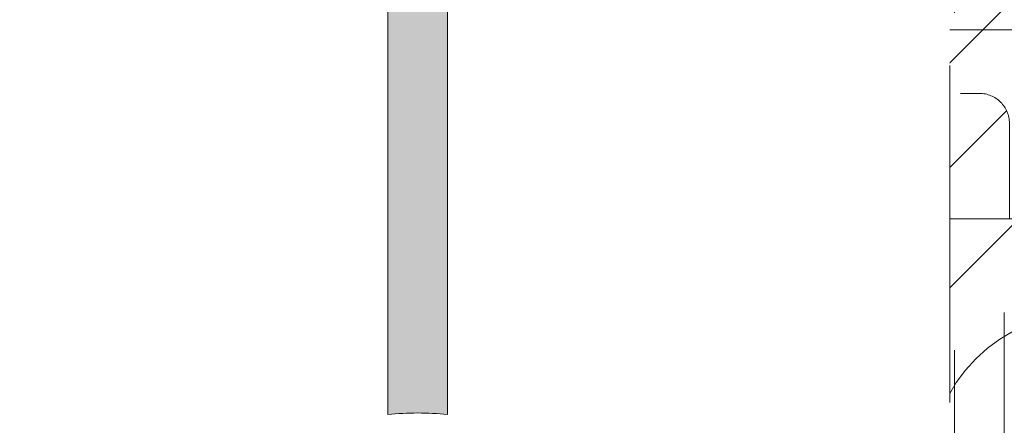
# Model space of a CAD drawing. Header units: inches. Extents: x -416 to -272, y -73 to 47.
# Tile 95 of 206: x -354.29 to -350.39, y -3.86 to -2.25. Entities that reach past the tile are written whole.
import ezdxf

# ---------------------------------------------------------------- set-up
doc = ezdxf.new("R2010")
doc.units = ezdxf.units.IN
doc.header["$LTSCALE"] = 32
doc.header["$MEASUREMENT"] = 0
doc.header["$PDMODE"] = 1
doc.header["$PDSIZE"] = -2
doc.linetypes.add('Dash Style-1', pattern=[0.083328, 0.041656, -0.041672])
for name, color, linetype, lineweight in [('Black', 7, 'Continuous', 18), ('DashLine', 7, 'Continuous', 13), ('DashLineFill', 7, 'Dash Style-1', 13), ('Drawing', 7, 'Continuous', 18), ('Leg_Locator', 7, 'Continuous', 13), ('Metal-Black', 7, 'Continuous', 18), ('Metal-DeskStructure', 7, 'Continuous', 13), ('None', 7, 'Continuous', 18), ('SolidLine', 7, 'Continuous', 15), ('Wood_1-H', 7, 'Continuous', 13)]:
    doc.layers.add(name, color=color, linetype=linetype, lineweight=lineweight)
pattern_1 = [(45, (0, 0), (-1.613, 1.9357), []), (45, (-1.0608, 1.0608), (-0.472346, 0.41676), [])]

# ---------------------------------------------------------------- blocks, each defined once
blk = doc.blocks.new('1BRPFY-Leg_Plate (2D)')
at = {"layer": 'DashLineFill', "linetype": 'Continuous', "lineweight": 13}
h = blk.add_hatch(dxfattribs=at)
h.set_pattern_fill('Steel', color=253, style=0, pattern_type=2)
h.set_pattern_definition(pattern_1)
edge = h.paths.add_edge_path()
edge.add_arc((-1.7047, 1.7047), 0.126, 90, 180, ccw=False)
edge.add_line((-1.7047, 1.8307), (1.7047, 1.8307))
edge.add_arc((1.7047, 1.7047), 0.126, 0, 90, ccw=False)
edge.add_line((1.8307, 1.7047), (1.8307, -1.7047))
edge.add_arc((1.7047, -1.7047), 0.126, -90, 0, ccw=False)
edge.add_line((1.7047, -1.8307), (-1.7047, -1.8307))
edge.add_arc((-1.7047, -1.7047), 0.126, 180, 270, ccw=False)
edge.add_line((-1.8307, -1.7047), (-1.8307, 1.7047))
at = {"layer": 'DashLineFill', "flags": 128}
blk.add_lwpolyline([(-1.8307, 1.7047, -0.414214), (-1.7047, 1.8307), (1.7047, 1.8307, -0.414214), (1.8307, 1.7047), (1.8307, -1.7047, -0.414214), (1.7047, -1.8307), (-1.7047, -1.8307, -0.414214), (-1.8307, -1.7047)], format="xyb", close=True, dxfattribs=at)
at = {"layer": 'SolidLine', "flags": 128}
for points in [[(-1.1251, -1.3264), (-1.1304, -1.3413), (-1.1372, -1.3556), (-1.1453, -1.3692), (-1.1548, -1.3819), (-1.1654, -1.3937), (-1.1771, -1.4043), (-1.1898, -1.4137), (-1.2034, -1.4219), (-1.2178, -1.4287), (-1.2327, -1.434), (-1.248, -1.4378), (-1.2637, -1.4402), (-1.2795, -1.4409), (-1.2953, -1.4402), (-1.311, -1.4378), (-1.3264, -1.434), (-1.3413, -1.4287), (-1.3556, -1.4219), (-1.3692, -1.4137), (-1.3819, -1.4043), (-1.3937, -1.3937), (-1.4043, -1.3819), (-1.4137, -1.3692), (-1.4219, -1.3556), (-1.4287, -1.3413), (-1.434, -1.3264)], [(1.434, -1.3264), (1.4287, -1.3413), (1.4219, -1.3556), (1.4137, -1.3692), (1.4043, -1.3819), (1.3937, -1.3937), (1.3819, -1.4043), (1.3692, -1.4137), (1.3556, -1.4219), (1.3413, -1.4287), (1.3264, -1.434), (1.311, -1.4378), (1.2953, -1.4402), (1.2795, -1.4409), (1.2637, -1.4402), (1.248, -1.4378), (1.2327, -1.434), (1.2178, -1.4287), (1.2034, -1.4219), (1.1898, -1.4137), (1.1771, -1.4043), (1.1654, -1.3937), (1.1548, -1.3819), (1.1453, -1.3692), (1.1372, -1.3556), (1.1304, -1.3413), (1.1251, -1.3264)]]:
    blk.add_lwpolyline(points, dxfattribs=at)
blk = doc.blocks.new('1BP8DW-Leveler (2D)')
at = {"layer": 'DashLine', "flags": 128}
for points in [[(0.625, 0), (0.622, -0.0613), (0.613, -0.1219), (0.5981, -0.1814), (0.5774, -0.2392), (0.5512, -0.2946), (0.5197, -0.3472), (0.4831, -0.3965), (0.4419, -0.4419), (0.3965, -0.4831), (0.3472, -0.5197), (0.2946, -0.5512), (0.2392, -0.5774), (0.1814, -0.5981), (0.1219, -0.613), (0.0613, -0.622), (0, -0.625), (-0.0613, -0.622), (-0.1219, -0.613), (-0.1814, -0.5981), (-0.2392, -0.5774), (-0.2946, -0.5512), (-0.3472, -0.5197), (-0.3965, -0.4831), (-0.4419, -0.4419), (-0.4831, -0.3965), (-0.5197, -0.3472), (-0.5512, -0.2946), (-0.5774, -0.2392), (-0.5981, -0.1814), (-0.613, -0.1219), (-0.622, -0.0613), (-0.625, 0), (-0.622, 0.0613), (-0.613, 0.1219), (-0.5981, 0.1814), (-0.5774, 0.2392), (-0.5512, 0.2946), (-0.5197, 0.3472), (-0.4831, 0.3965), (-0.4419, 0.4419), (-0.3965, 0.4831), (-0.3472, 0.5197), (-0.2946, 0.5512), (-0.2392, 0.5774), (-0.1814, 0.5981), (-0.1219, 0.613), (-0.0613, 0.622), (0, 0.625), (0.0613, 0.622), (0.1219, 0.613), (0.1814, 0.5981), (0.2392, 0.5774), (0.2946, 0.5512), (0.3472, 0.5197), (0.3965, 0.4831), (0.4419, 0.4419), (0.4831, 0.3965), (0.5197, 0.3472), (0.5512, 0.2946), (0.5774, 0.2392), (0.5981, 0.1814), (0.613, 0.1219), (0.622, 0.0613)], [(0, 0.1562), (0.0153, 0.1555), (0.0305, 0.1532), (0.0454, 0.1495), (0.0598, 0.1444), (0.0737, 0.1378), (0.0868, 0.1299), (0.0991, 0.1208), (0.1105, 0.1105), (0.1208, 0.0991), (0.1299, 0.0868), (0.1378, 0.0737), (0.1444, 0.0598), (0.1495, 0.0454), (0.1532, 0.0305), (0.1555, 0.0153), (0.1562, 0), (0.1555, -0.0153), (0.1532, -0.0305), (0.1495, -0.0454), (0.1444, -0.0598), (0.1378, -0.0737), (0.1299, -0.0868), (0.1208, -0.0991), (0.1105, -0.1105), (0.0991, -0.1208), (0.0868, -0.1299), (0.0737, -0.1378), (0.0598, -0.1444), (0.0454, -0.1495), (0.0305, -0.1532), (0.0153, -0.1555), (0, -0.1562), (-0.0153, -0.1555), (-0.0305, -0.1532), (-0.0454, -0.1495), (-0.0598, -0.1444), (-0.0737, -0.1378), (-0.0868, -0.1299), (-0.0991, -0.1208), (-0.1105, -0.1105), (-0.1208, -0.0991), (-0.1299, -0.0868), (-0.1378, -0.0737), (-0.1444, -0.0598), (-0.1495, -0.0454), (-0.1532, -0.0305), (-0.1555, -0.0153), (-0.1562, 0), (-0.1555, 0.0153), (-0.1532, 0.0305), (-0.1495, 0.0454), (-0.1444, 0.0598), (-0.1378, 0.0737), (-0.1299, 0.0868), (-0.1208, 0.0991), (-0.1105, 0.1105), (-0.0991, 0.1208), (-0.0868, 0.1299), (-0.0737, 0.1378), (-0.0598, 0.1444), (-0.0454, 0.1495), (-0.0305, 0.1532), (-0.0153, 0.1555)], [(0, 0.0937), (-0.0812, 0.0469), (-0.0812, -0.0469), (0, -0.0938), (0.0812, -0.0469), (0.0812, 0.0469)]]:
    blk.add_lwpolyline(points, close=True, dxfattribs=at)
blk = doc.blocks.new('1BRPX8-Util_Bkt_Lg-F (2D)')
at = {"layer": 'DashLineFill', "linetype": 'Continuous', "lineweight": 13}
h = blk.add_hatch(dxfattribs=at)
h.set_pattern_fill('Steel', color=253, style=0, pattern_type=2)
h.set_pattern_definition(pattern_1)
edge = h.paths.add_edge_path()
edge.add_line((-4.4685, 7.5394), (-2.4213, 7.5394))
edge.add_line((-2.4213, 7.5394), (-2.4213, 7.9173))
edge.add_arc((-2.3031, 7.9173), 0.1181, 90, 180, ccw=False)
edge.add_line((-2.3031, 8.0354), (2.3031, 8.0354))
edge.add_arc((2.3031, 7.9173), 0.1181, 0, 90, ccw=False)
edge.add_line((2.4213, 7.9173), (2.4213, 7.5394))
edge.add_line((2.4213, 7.5394), (4.4685, 7.5394))
edge.add_line((4.4685, 7.5394), (4.4685, 7.4055))
edge.add_line((4.4685, 7.4055), (3.1299, 7.4055))
edge.add_line((3.1299, 7.4055), (3.1299, -2.0118))
edge.add_line((3.1299, -2.0118), (4.4685, -2.0118))
edge.add_line((4.4685, -2.0118), (4.4685, -2.1457))
edge.add_line((4.4685, -2.1457), (2.4213, -2.1457))
edge.add_line((2.4213, -2.1457), (2.4213, -2.5236))
edge.add_arc((2.3031, -2.5236), 0.1181, 270, 360, ccw=False)
edge.add_line((2.3031, -2.6417), (-2.3031, -2.6417))
edge.add_arc((-2.3031, -2.5236), 0.1181, 180, 270, ccw=False)
edge.add_line((-2.4213, -2.5236), (-2.4213, -2.1457))
edge.add_line((-2.4213, -2.1457), (-4.4685, -2.1457))
edge.add_line((-4.4685, -2.1457), (-4.4685, -2.0118))
edge.add_line((-4.4685, -2.0118), (-3.1299, -2.0118))
edge.add_line((-3.1299, -2.0118), (-3.1299, 7.4055))
edge.add_line((-3.1299, 7.4055), (-4.4685, 7.4055))
edge.add_line((-4.4685, 7.4055), (-4.4685, 7.5394))
at = {"layer": 'DashLineFill', "flags": 128}
blk.add_lwpolyline([(-4.4685, 7.5394), (-2.4213, 7.5394), (-2.4213, 7.9173, -0.414214), (-2.3031, 8.0354), (2.3031, 8.0354, -0.414214), (2.4213, 7.9173), (2.4213, 7.5394), (4.4685, 7.5394), (4.4685, 7.4055), (3.1299, 7.4055), (3.1299, -2.0118), (4.4685, -2.0118), (4.4685, -2.1457), (2.4213, -2.1457), (2.4213, -2.5236, -0.414214), (2.3031, -2.6417), (-2.3031, -2.6417, -0.414214), (-2.4213, -2.5236), (-2.4213, -2.1457), (-4.4685, -2.1457), (-4.4685, -2.0118), (-3.1299, -2.0118), (-3.1299, 7.4055), (-4.4685, 7.4055)], format="xyb", close=True, dxfattribs=at)
at = {"layer": 'SolidLine', "flags": 128}
for points in [[(-1.1566, -1.3208), (-1.1608, -1.3326), (-1.1662, -1.344), (-1.1727, -1.3549), (-1.1802, -1.365), (-1.1887, -1.3743), (-1.198, -1.3828), (-1.2081, -1.3903), (-1.219, -1.3968), (-1.2304, -1.4022), (-1.2422, -1.4064), (-1.2545, -1.4095), (-1.2669, -1.4113), (-1.2795, -1.412), (-1.2921, -1.4113), (-1.3046, -1.4095), (-1.3168, -1.4064), (-1.3287, -1.4022), (-1.3401, -1.3968), (-1.3509, -1.3903), (-1.361, -1.3828), (-1.3704, -1.3743), (-1.3789, -1.365), (-1.3864, -1.3549), (-1.3929, -1.344), (-1.3982, -1.3326), (-1.4025, -1.3208)], [(1.4025, -1.3208), (1.3982, -1.3326), (1.3929, -1.344), (1.3864, -1.3549), (1.3789, -1.365), (1.3704, -1.3743), (1.361, -1.3828), (1.3509, -1.3903), (1.3401, -1.3968), (1.3287, -1.4022), (1.3168, -1.4064), (1.3046, -1.4095), (1.2921, -1.4113), (1.2795, -1.412), (1.2669, -1.4113), (1.2545, -1.4095), (1.2422, -1.4064), (1.2304, -1.4022), (1.219, -1.3968), (1.2081, -1.3903), (1.198, -1.3828), (1.1887, -1.3743), (1.1802, -1.365), (1.1727, -1.3549), (1.1662, -1.344), (1.1608, -1.3326), (1.1566, -1.3208)]]:
    blk.add_lwpolyline(points, dxfattribs=at)
at = {"layer": 'Metal-Black', "color": 7}
blk.add_blockref('1BP8DW-Leveler (2D)', (-2.7308, -1.1507), dxfattribs=at)
blk = doc.blocks.new('Slate-LegBrace (2D)')
at = {"layer": 'DashLineFill', "linetype": 'Continuous', "lineweight": 13}
h = blk.add_hatch(dxfattribs=at)
h.set_pattern_fill('Steel', color=253, style=0, pattern_type=2)
h.set_pattern_definition(pattern_1)
edge = h.paths.add_edge_path()
edge.add_line((-2.1996, -0.1352), (-1.3748, -0.1352))
edge.add_arc((0, -0.0136), 1.3801, 185.0546, 354.9454)
edge.add_line((1.3748, -0.1352), (2.1997, -0.1352))
edge.add_arc((0.0001, -0.0171), 2.2028, 183.0731, 356.9269, ccw=False)
h = blk.add_hatch(dxfattribs=at)
h.set_pattern_fill('Steel', color=253, style=0, pattern_type=2)
h.set_pattern_definition(pattern_1)
edge = h.paths.add_edge_path()
edge.add_line((2.1917, -0.2375), (1.4637, -0.2375))
edge.add_arc((-0.0001, -0.017), 1.4803, 188.5653, 351.4347, ccw=False)
edge.add_line((-1.4639, -0.2375), (-2.1918, -0.2375))
edge.add_line((-2.1918, -0.2375), (-2.1997, -0.1352))
edge.add_line((-2.1997, -0.1352), (-1.3748, -0.1352))
edge.add_arc((0, -0.0136), 1.3801, 185.0546, 354.9454)
edge.add_line((1.3748, -0.1352), (2.1996, -0.1352))
edge.add_line((2.1996, -0.1352), (2.1917, -0.2375))
h = blk.add_hatch(dxfattribs=at)
h.set_pattern_fill('Steel', color=253, style=0, pattern_type=2)
h.set_pattern_definition(pattern_1)
h.paths.add_polyline_path([(-0.6866, -1.8192), (-0.6783, -1.8196), (-0.6701, -1.8209), (-0.6621, -1.8229), (-0.6542, -1.8257), (-0.6467, -1.8292), (-0.6396, -1.8335), (-0.6329, -1.8384), (-0.6268, -1.844), (-0.6212, -1.8502), (-0.6163, -1.8568), (-0.612, -1.864), (-0.6084, -1.8715), (-0.6056, -1.8793), (-0.6036, -1.8874), (-0.6024, -1.8956), (-0.602, -1.9039), (-0.6024, -1.9122), (-0.6036, -1.9204), (-0.6056, -1.9284), (-0.6084, -1.9363), (-0.612, -1.9438), (-0.6163, -1.9509), (-0.6212, -1.9576), (-0.6268, -1.9637), (-0.6329, -1.9693), (-0.6396, -1.9742), (-0.6467, -1.9785), (-0.6542, -1.9821), (-0.6621, -1.9849), (-0.6701, -1.9869), (-0.6783, -1.9881), (-0.6866, -1.9885), (-0.6949, -1.9881), (-0.7032, -1.9869), (-0.7112, -1.9849), (-0.719, -1.9821), (-0.7265, -1.9785), (-0.7337, -1.9742), (-0.7403, -1.9693), (-0.7465, -1.9637), (-0.7521, -1.9576), (-0.757, -1.9509), (-0.7613, -1.9438), (-0.7648, -1.9363), (-0.7676, -1.9284), (-0.7697, -1.9204), (-0.7709, -1.9122), (-0.7713, -1.9039), (-0.7709, -1.8956), (-0.7697, -1.8874), (-0.7676, -1.8793), (-0.7648, -1.8715), (-0.7613, -1.864), (-0.757, -1.8568), (-0.7521, -1.8502), (-0.7465, -1.844), (-0.7403, -1.8384), (-0.7337, -1.8335), (-0.7265, -1.8292), (-0.719, -1.8257), (-0.7112, -1.8229), (-0.7032, -1.8209), (-0.6949, -1.8196)])
h = blk.add_hatch(dxfattribs=at)
h.set_pattern_fill('Steel', color=253, style=0, pattern_type=2)
h.set_pattern_definition(pattern_1)
h.paths.add_polyline_path([(0.6865, -1.8192), (0.6948, -1.8196), (0.7031, -1.8208), (0.7111, -1.8228), (0.7189, -1.8256), (0.7265, -1.8292), (0.7336, -1.8334), (0.7403, -1.8384), (0.7464, -1.844), (0.752, -1.8501), (0.757, -1.8568), (0.7612, -1.8639), (0.7648, -1.8714), (0.7676, -1.8792), (0.7696, -1.8873), (0.7709, -1.8955), (0.7713, -1.9038), (0.7709, -1.9121), (0.7697, -1.9203), (0.7677, -1.9284), (0.7649, -1.9362), (0.7613, -1.9437), (0.7571, -1.9508), (0.7521, -1.9575), (0.7466, -1.9637), (0.7404, -1.9692), (0.7337, -1.9742), (0.7266, -1.9785), (0.7191, -1.982), (0.7113, -1.9848), (0.7032, -1.9869), (0.695, -1.9881), (0.6867, -1.9885), (0.6784, -1.9881), (0.6702, -1.9869), (0.6622, -1.9849), (0.6543, -1.9821), (0.6468, -1.9786), (0.6397, -1.9743), (0.633, -1.9694), (0.6268, -1.9638), (0.6213, -1.9576), (0.6163, -1.951), (0.612, -1.9438), (0.6085, -1.9363), (0.6057, -1.9285), (0.6036, -1.9205), (0.6024, -1.9123), (0.602, -1.904), (0.6024, -1.8957), (0.6036, -1.8874), (0.6056, -1.8794), (0.6084, -1.8716), (0.6119, -1.864), (0.6162, -1.8569), (0.6212, -1.8502), (0.6267, -1.8441), (0.6329, -1.8385), (0.6395, -1.8335), (0.6467, -1.8293), (0.6542, -1.8257), (0.662, -1.8229), (0.67, -1.8209), (0.6783, -1.8196)])
at = {"layer": 'DashLineFill', "flags": 128}
for points in [[(2.1917, -0.2375), (1.4637, -0.2375, -0.860663), (-1.4639, -0.2375), (-2.1918, -0.2375), (-2.1997, -0.1352), (-1.3748, -0.1352, 0.915455), (1.3748, -0.1352), (2.1996, -0.1352)], [(-2.1996, -0.1352), (-1.3748, -0.1352, 0.915455), (1.3748, -0.1352), (2.1997, -0.1352, -0.947752)]]:
    blk.add_lwpolyline(points, format="xyb", close=True, dxfattribs=at)
for points in [[(-0.6866, -1.8192), (-0.6783, -1.8196), (-0.6701, -1.8209), (-0.6621, -1.8229), (-0.6542, -1.8257), (-0.6467, -1.8292), (-0.6396, -1.8335), (-0.6329, -1.8384), (-0.6268, -1.844), (-0.6212, -1.8502), (-0.6163, -1.8568), (-0.612, -1.864), (-0.6084, -1.8715), (-0.6056, -1.8793), (-0.6036, -1.8874), (-0.6024, -1.8956), (-0.602, -1.9039), (-0.6024, -1.9122), (-0.6036, -1.9204), (-0.6056, -1.9284), (-0.6084, -1.9363), (-0.612, -1.9438), (-0.6163, -1.9509), (-0.6212, -1.9576), (-0.6268, -1.9637), (-0.6329, -1.9693), (-0.6396, -1.9742), (-0.6467, -1.9785), (-0.6542, -1.9821), (-0.6621, -1.9849), (-0.6701, -1.9869), (-0.6783, -1.9881), (-0.6866, -1.9885), (-0.6949, -1.9881), (-0.7032, -1.9869), (-0.7112, -1.9849), (-0.719, -1.9821), (-0.7265, -1.9785), (-0.7337, -1.9742), (-0.7403, -1.9693), (-0.7465, -1.9637), (-0.7521, -1.9576), (-0.757, -1.9509), (-0.7613, -1.9438), (-0.7648, -1.9363), (-0.7676, -1.9284), (-0.7697, -1.9204), (-0.7709, -1.9122), (-0.7713, -1.9039), (-0.7709, -1.8956), (-0.7697, -1.8874), (-0.7676, -1.8793), (-0.7648, -1.8715), (-0.7613, -1.864), (-0.757, -1.8568), (-0.7521, -1.8502), (-0.7465, -1.844), (-0.7403, -1.8384), (-0.7337, -1.8335), (-0.7265, -1.8292), (-0.719, -1.8257), (-0.7112, -1.8229), (-0.7032, -1.8209), (-0.6949, -1.8196)], [(0.6865, -1.8192), (0.6948, -1.8196), (0.7031, -1.8208), (0.7111, -1.8228), (0.7189, -1.8256), (0.7265, -1.8292), (0.7336, -1.8334), (0.7403, -1.8384), (0.7464, -1.844), (0.752, -1.8501), (0.757, -1.8568), (0.7612, -1.8639), (0.7648, -1.8714), (0.7676, -1.8792), (0.7696, -1.8873), (0.7709, -1.8955), (0.7713, -1.9038), (0.7709, -1.9121), (0.7697, -1.9203), (0.7677, -1.9284), (0.7649, -1.9362), (0.7613, -1.9437), (0.7571, -1.9508), (0.7521, -1.9575), (0.7466, -1.9637), (0.7404, -1.9692), (0.7337, -1.9742), (0.7266, -1.9785), (0.7191, -1.982), (0.7113, -1.9848), (0.7032, -1.9869), (0.695, -1.9881), (0.6867, -1.9885), (0.6784, -1.9881), (0.6702, -1.9869), (0.6622, -1.9849), (0.6543, -1.9821), (0.6468, -1.9786), (0.6397, -1.9743), (0.633, -1.9694), (0.6268, -1.9638), (0.6213, -1.9576), (0.6163, -1.951), (0.612, -1.9438), (0.6085, -1.9363), (0.6057, -1.9285), (0.6036, -1.9205), (0.6024, -1.9123), (0.602, -1.904), (0.6024, -1.8957), (0.6036, -1.8874), (0.6056, -1.8794), (0.6084, -1.8716), (0.6119, -1.864), (0.6162, -1.8569), (0.6212, -1.8502), (0.6267, -1.8441), (0.6329, -1.8385), (0.6395, -1.8335), (0.6467, -1.8293), (0.6542, -1.8257), (0.662, -1.8229), (0.67, -1.8209), (0.6783, -1.8196)]]:
    blk.add_lwpolyline(points, close=True, dxfattribs=at)
blk = doc.blocks.new('TLLegSleeve (2D)')
at = {"layer": 'DashLineFill', "linetype": 'Continuous', "lineweight": 13}
h = blk.add_hatch(dxfattribs=at)
h.set_pattern_fill('Steel', color=253, style=0, pattern_type=2)
h.set_pattern_definition(pattern_1)
edge = h.paths.add_edge_path()
edge.add_line((1.0827, 1.4023), (1.0827, 2.9134))
edge.add_arc((0, 2.9134), 1.0827, 0, 180)
edge.add_line((-1.0827, 2.9134), (-1.0827, 1.4023))
edge.add_arc((0, 0), 1.7717, 127.6699, 412.3301)
edge.add_line((1.0827, 1.4023), (1.0827, 1.4023))
edge = h.paths.add_edge_path()
edge.add_arc((0, 2.9134), 0.748, 0, 180, ccw=False)
edge.add_arc((0, 2.9134), 0.748, 180, 360, ccw=False)
edge = h.paths.add_edge_path()
edge.add_arc((0, 0), 1.437, 0, 180, ccw=False)
edge.add_arc((0, 0), 1.437, 180, 360, ccw=False)
at = {"layer": 'DashLine', "color": 8, "flags": 128}
blk.add_lwpolyline([(1.049, -1.2782), (0.9187, -1.3749), (0.7795, -1.4583), (0.6328, -1.5277), (0.48, -1.5823), (0.3226, -1.6218), (0.1621, -1.6456), (0, -1.6535), (-0.1621, -1.6456), (-0.3226, -1.6218), (-0.48, -1.5823), (-0.6328, -1.5277), (-0.7795, -1.4583), (-0.9187, -1.3749), (-1.049, -1.2782)], dxfattribs=at)
at = {"layer": 'DashLineFill', "flags": 128}
for points in [[(1.0827, 1.4023), (1.0827, 2.9134, 1), (-1.0827, 2.9134), (-1.0827, 1.4023, 2.931619), (1.0827, 1.4023)], [(-1.437, 0, -1), (1.437, 0, -1)]]:
    blk.add_lwpolyline(points, format="xyb", close=True, dxfattribs=at)
blk = doc.blocks.new('Group-97')
at = {"layer": 'DashLine', "flags": 128}
blk.add_lwpolyline([(0.7874, -10.4528), (17.687, -10.4528), (17.687, -11.2008), (0.7874, -11.2008)], close=True, dxfattribs=at)
at = {"layer": 'SolidLine', "flags": 128}
blk.add_lwpolyline([(0.7874, -0.7677), (71.2598, -0.7677), (71.2598, -11.2008), (0.7874, -11.2008)], close=True, dxfattribs=at)
blk.add_lwpolyline([(7.3425, -8.3071, -0.414214), (9.0551, -6.5945, -0.414214), (10.7677, -8.3071, -0.414214), (9.0551, -10.0197, -0.414214)], format="xyb", close=True, dxfattribs=at)
at = {"layer": 'Wood_1-H', "color": 7}
for name in ['1BRPX8-Util_Bkt_Lg-F (2D)', 'TLLegSleeve (2D)', 'Slate-LegBrace (2D)', '1BRPFY-Leg_Plate (2D)']:
    blk.add_blockref(name, (9.0551, -8.3071), dxfattribs=at)
blk = doc.blocks.new('TL14_lower_leg (2D)')
at = {"layer": 'DashLine', "flags": 128}
blk.add_lwpolyline([(0.4, -1.3186), (0.2688, -1.3515), (0.1351, -1.3713), (0, -1.378), (-0.1351, -1.3713), (-0.2688, -1.3515), (-0.4, -1.3186)], dxfattribs=at)
blk = doc.blocks.new('Group-50')
at = {"layer": 'DashLineFill', "linetype": 'Continuous', "lineweight": 13}
h = blk.add_hatch(dxfattribs=at)
h.set_pattern_fill('Steel', color=253, style=0, pattern_type=2)
h.set_pattern_definition(pattern_1)
h.paths.add_polyline_path([(-2.0669, 1.3976), (2.0669, 1.3976), (2.0669, 0.1378), (2.1063, 0.1378), (2.1063, -0.1378), (2.0669, -0.1378), (2.0669, -5.2756), (2.1063, -5.2756), (2.1063, -5.5512), (2.0669, -5.5512), (2.0669, -5.8268), (-2.0669, -5.8268), (-2.0669, -5.5512), (-2.1063, -5.5512), (-2.1063, -5.2756), (-2.0669, -5.2756), (-2.0669, -0.1378), (-2.1063, -0.1378), (-2.1063, 0.1378), (-2.0669, 0.1378)])
at = {"layer": 'DashLineFill', "flags": 128}
blk.add_lwpolyline([(-2.0669, 1.3976), (2.0669, 1.3976), (2.0669, 0.1378), (2.1063, 0.1378), (2.1063, -0.1378), (2.0669, -0.1378), (2.0669, -5.2756), (2.1063, -5.2756), (2.1063, -5.5512), (2.0669, -5.5512), (2.0669, -5.8268), (-2.0669, -5.8268), (-2.0669, -5.5512), (-2.1063, -5.5512), (-2.1063, -5.2756), (-2.0669, -5.2756), (-2.0669, -0.1378), (-2.1063, -0.1378), (-2.1063, 0.1378), (-2.0669, 0.1378)], close=True, dxfattribs=at)
blk = doc.blocks.new('TL14_upper_leg (2D)')
at = {"layer": 'DashLine', "color": 7}
blk.add_blockref('Group-50', (0, 0), dxfattribs=at)
blk = doc.blocks.new('Group-54')
at = {"layer": 'DashLine'}
for p, q in [((-0.0002, 1.2323), (-0.0002, 1.4685)), ((-0.1183, 1.1142), (-0.3545, 1.1142)), ((0.1179, 1.1142), (0.3541, 1.1142)), ((-0.0002, 0.9961), (-0.0002, 0.7598))]:
    blk.add_line(p, q, dxfattribs=at)
at = {"layer": 'DashLine', "flags": 128}
blk.add_lwpolyline([(-0.2561, 1.1142), (-0.2549, 1.1393), (-0.2512, 1.1641), (-0.2451, 1.1885), (-0.2366, 1.2121), (-0.2259, 1.2348), (-0.213, 1.2563), (-0.198, 1.2765), (-0.1812, 1.2951), (-0.1625, 1.312), (-0.1424, 1.327), (-0.1208, 1.3399), (-0.0981, 1.3506), (-0.0745, 1.3591), (-0.0501, 1.3652), (-0.0253, 1.3688), (-0.0002, 1.3701), (0.0249, 1.3688), (0.0497, 1.3652), (0.0741, 1.3591), (0.0977, 1.3506), (0.1204, 1.3399), (0.142, 1.327), (0.1621, 1.312), (0.1808, 1.2951), (0.1976, 1.2765), (0.2126, 1.2563), (0.2255, 1.2348), (0.2362, 1.2121), (0.2447, 1.1885), (0.2508, 1.1641), (0.2545, 1.1393), (0.2557, 1.1142), (0.2545, 1.0891), (0.2508, 1.0642), (0.2447, 1.0399), (0.2362, 1.0162), (0.2255, 0.9935), (0.2126, 0.972), (0.1976, 0.9518), (0.1808, 0.9332), (0.1621, 0.9164), (0.142, 0.9014), (0.1204, 0.8885), (0.0977, 0.8777), (0.0741, 0.8693), (0.0497, 0.8632), (0.0249, 0.8595), (-0.0002, 0.8583), (-0.0253, 0.8595), (-0.0501, 0.8632), (-0.0745, 0.8693), (-0.0981, 0.8777), (-0.1208, 0.8885), (-0.1424, 0.9014), (-0.1625, 0.9164), (-0.1812, 0.9332), (-0.198, 0.9518), (-0.213, 0.972), (-0.2259, 0.9935), (-0.2366, 1.0162), (-0.2451, 1.0399), (-0.2512, 1.0642), (-0.2549, 1.0891)], close=True, dxfattribs=at)
blk = doc.blocks.new('1BRPT9-Bracket (2D)')
at = {"layer": 'DashLineFill', "linetype": 'Continuous', "lineweight": 13}
h = blk.add_hatch(dxfattribs=at)
h.set_pattern_fill('Steel', color=253, style=0, pattern_type=2)
h.set_pattern_definition(pattern_1)
edge = h.paths.add_edge_path()
edge.add_line((-2.3221, -8.7402), (-2.3221, 8.7402))
edge.add_line((-2.3221, 8.7402), (1.6779, 8.7402))
edge.add_arc((1.6779, 8.4882), 0.252, 0, 90, ccw=False)
edge.add_line((1.9299, 8.4882), (1.9299, 7.4803))
edge.add_line((1.9299, 7.4803), (2.3236, 7.4611))
edge.add_line((2.3236, 7.4611), (2.3236, -7.4803))
edge.add_line((2.3236, -7.4803), (1.9299, -7.4803))
edge.add_line((1.9299, -7.4803), (1.9299, -8.4882))
edge.add_arc((1.6779, -8.4882), 0.252, -90, 0, ccw=False)
edge.add_line((1.6779, -8.7402), (-2.3221, -8.7402))
at = {"layer": 'DashLineFill'}
blk.add_line((-2.1252, 8.7402), (-2.1252, -8.7402), dxfattribs=at)
at = {"layer": 'DashLineFill', "flags": 128}
blk.add_lwpolyline([(-2.3221, -8.7402), (-2.3221, 8.7402), (1.6779, 8.7402, -0.414214), (1.9299, 8.4882), (1.9299, 7.4803), (2.3236, 7.4611), (2.3236, -7.4803), (1.9299, -7.4803), (1.9299, -8.4882, -0.414214), (1.6779, -8.7402)], format="xyb", close=True, dxfattribs=at)
at = {"layer": 'DashLineFill', "linetype": 'Continuous', "lineweight": 5}
blk.add_point((0.0002, 1.1142), dxfattribs=at)
at = {"layer": 'Metal-DeskStructure', "color": 7}
blk.add_blockref('Group-54', (0, 0), dxfattribs=at)
blk = doc.blocks.new('SlateLegLocator-R2')
at = {"color": 255, "linetype": 'Dash Style-1', "lineweight": 5}
blk.add_wipeout([(-2.1063, 1.378), (2.1063, 1.378), (2.1063, -5.8071), (-2.1063, -5.8071)], dxfattribs=at).dxf.layer = 'Black'
at = {"layer": 'Leg_Locator', "linetype": 'Continuous', "lineweight": 0, "true_color": 0xff0000}
h = blk.add_hatch(color=1, dxfattribs=at)
edge = h.paths.add_edge_path()
edge.add_line((0, -5.0276), (-0.4795, -3.8661))
edge.add_line((-0.4795, -3.8661), (-0.1181, -3.8661))
edge.add_line((-0.1181, -3.8661), (-0.1181, -1.3722))
edge.add_arc((0, -0.1575), 1.2205, 264.4466, 275.5534)
edge.add_line((0.1181, -1.3722), (0.1181, -3.8661))
edge.add_line((0.1181, -3.8661), (0.4795, -3.8661))
edge.add_line((0.4795, -3.8661), (0, -5.0276))
at = {"layer": 'Black', "linetype": 'Dash Style-1', "lineweight": 5, "flags": 128}
blk.add_lwpolyline([(-2.1063, 1.378), (2.1063, 1.378), (2.1063, -5.8071), (-2.1063, -5.8071)], close=True, dxfattribs=at)
at = {"layer": 'Leg_Locator', "flags": 128}
blk.add_lwpolyline([(0, -5.0276), (-0.4795, -3.8661), (-0.1181, -3.8661), (-0.1181, -1.3722, 0.048501), (0.1181, -1.3722), (0.1181, -3.8661), (0.4795, -3.8661)], format="xyb", close=True, dxfattribs=at)
blk = doc.blocks.new('Group-98')
at = {"layer": 'None', "color": 7}
for name, p in [('1BRPT9-Bracket (2D)', (8.9764, -12.0079)), ('1BRPFY-Leg_Plate (2D)', (8.9764, -8.3071)), ('TL14_upper_leg (2D)', (8.9764, -8.3071)), ('TL14_lower_leg (2D)', (8.9764, -8.3071))]:
    blk.add_blockref(name, p, dxfattribs=at)
blk.add_blockref('SlateLegLocator-R2', (8.9764, -8.3071), dxfattribs=at)
blk = doc.blocks.new('Group-99')
at = {"layer": 'None'}
blk.add_blockref('Group-97', (0, 0), dxfattribs=at)
blk.add_blockref('Group-98', (0, 0), dxfattribs=at)
blk = doc.blocks.new('SL Credenza Desk (2D)-2')
at = {"layer": 'None'}
blk.add_blockref('Group-99', (0, 0), dxfattribs=at)
at = {"layer": 'Drawing', "color": 0, "flags": 1}
for tag in ['Tag', 'Catalog', 'Option1', 'Option2', 'Option3', 'Option4', 'Option5', 'Option6', 'Option7', 'Option8', 'Option9', 'Option10', 'Option11', 'Option12', 'Custom', 'FinishGroup', 'Discount', 'Item2', 'Item3', 'Item6', 'Item9', 'Item10', 'Item12', 'Item13', 'Item16', 'Item19', 'Item20', 'Item21', 'Item22', 'Item23', 'Item24', 'Item25', 'Item8', 'Item18', 'Item1', 'Item4', 'Item5', 'Item7', 'Item11', 'Item14', 'Item15', 'Item17']:
    blk.add_attdef(tag, (-56.2887, 1.4853), '', height=0.00709, dxfattribs=at)
blk = doc.blocks.new('Group-100')
at = {"layer": 'Drawing', "rotation": 180}
blk.add_blockref('SL Credenza Desk (2D)-2', (15.7192, 1.4853), dxfattribs=at)
at = {"layer": 'Drawing', "color": 0, "flags": 1}
for tag in ['Tag', 'Catalog', 'Option1', 'Option2', 'Option3', 'Option4', 'Option5', 'Option6', 'Option7', 'Option8', 'Option9', 'Option10', 'Option11', 'Option12', 'Custom', 'FinishGroup', 'Discount', 'Item2', 'Item3', 'Item6', 'Item9', 'Item10', 'Item12', 'Item13', 'Item16', 'Item19', 'Item20', 'Item21', 'Item22', 'Item23', 'Item24', 'Item25', 'Item8', 'Item18', 'Item1', 'Item4', 'Item5', 'Item7', 'Item11', 'Item14', 'Item15', 'Item17']:
    blk.add_attdef(tag, (-56.2887, 1.4853), '', height=0.00709, dxfattribs=at)

msp = doc.modelspace()

# ---------------------------------------------------------------- block references
at = {"layer": 'Drawing', "color": 7}
msp.add_blockref('Group-100', (-359.4593, -14.9775), dxfattribs=at)

doc.saveas('drawing.dxf')
